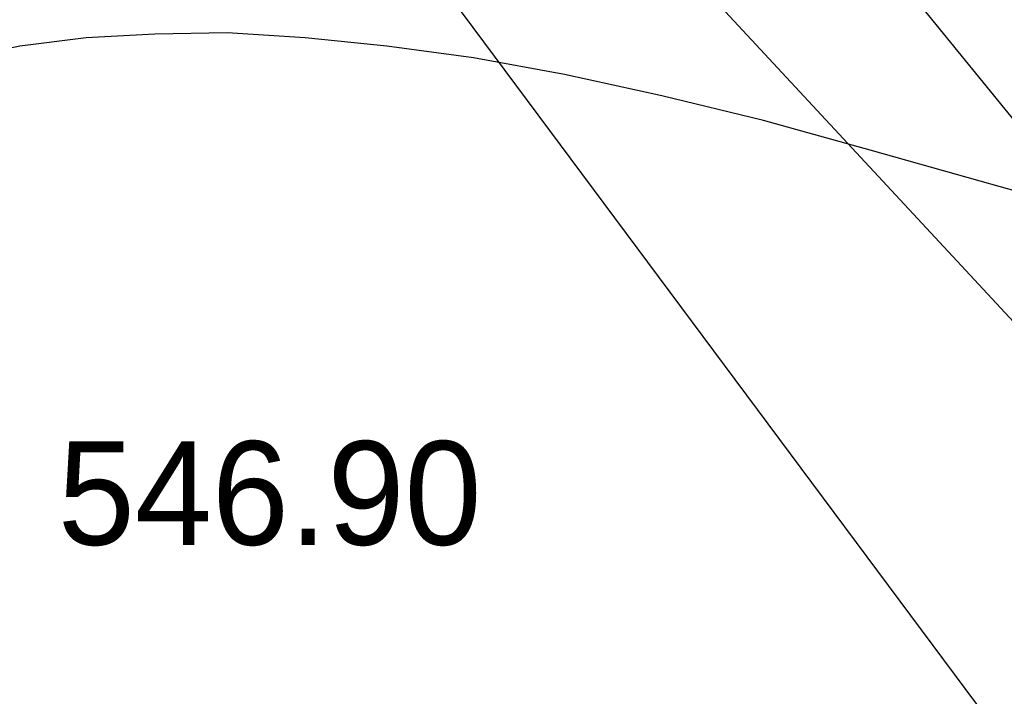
# Model space of a CAD drawing. Extents: x 0 to 363660, y 0 to 4201329.
# Tile 127 of 256: x 360213.46 to 360221.77, y 4200484.87 to 4200490.58. Entities that reach past the tile are written whole.
import ezdxf

# ---------------------------------------------------------------- set-up
doc = ezdxf.new("R2010")
doc.units = 0
doc.header["$LTSCALE"] = 0.5
doc.header["$MEASUREMENT"] = 0
doc.linetypes.add('CONTI', pattern=[0])
for name, color, linetype in [('(004) Точки рельефа', 7, 'Continuous'), ('(014) Водопровод', 5, 'ИК_Водопровод -------в--------'), ('GORIZDEFAULT', 32, 'CONTI'), ('SIT_L0', 250, 'CONTI')]:
    doc.layers.add(name, color=color, linetype=linetype)
doc.layers.add('.', color=7, linetype='Continuous', lineweight=15)
doc.styles.add('D-431', font='d431.ttf')
doc.styles.get("Standard").update_dxf_attribs({"font": 'times.ttf'})
doc.linetypes.add('ИК_Водопровод -------в--------', pattern='A,9,-0.6,["В",Standard,S=1.2,R=0,X=0,Y=-0.6],-1.2', length=10.8)

# ---------------------------------------------------------------- blocks, each defined once
blk = doc.blocks.new('gergrgrre')
at = {"layer": '(014) Водопровод', "flags": 128}
blk.add_lwpolyline([(360036.4378, 4200773.0145), (360047.0977, 4200750.3105), (360089.7596, 4200681.101), (360107.6188, 4200655.7963), (360141.8255, 4200594.0387), (360149.3453, 4200579.9984), (360206.507, 4200508.6105), (360230.262, 4200479.3873), (360306.2812, 4200388.525), (360409.1536, 4200291.5533), (360456.1144, 4200244.1908), (360490.7928, 4200199.3371)], dxfattribs=at)
at = {"linetype": 'Continuous', "elevation": 1.643}
blk.add_lwpolyline([(359968.1053, 4200751.1484), (360144.8753, 4200568.5984), (360208.9053, 4200501.7684), (360248.1353, 4200449.0884), (360280.3653, 4200400.8684), (360329.3453, 4200345.0084), (360410.6253, 4200285.1884), (360473.1253, 4200218.9984), (360491.2562, 4200199.5414)], dxfattribs=at)
at = {"layer": 'GORIZDEFAULT', "color": 32}
blk.add_polyline3d([(360222.53, 4200488.95, 546.5), (360221.57, 4200489.22, 546.5), (360220.64, 4200489.48, 546.5), (360219.74, 4200489.73, 546.5), (360218.88, 4200489.94, 546.5), (360218.06, 4200490.12, 546.5), (360217.29, 4200490.26, 546.5), (360216.56, 4200490.36, 546.5), (360215.87, 4200490.43, 546.5), (360215.21, 4200490.47, 546.5), (360214.6, 4200490.46, 546.5), (360214.02, 4200490.43, 546.5), (360213.46, 4200490.36, 546.5), (360212.94, 4200490.25, 546.5)], dxfattribs=at)
at = {"layer": '(004) Точки рельефа', "style": 'D-431'}
blk.add_text('546.90', height=0.875, dxfattribs=at).set_placement((360213.78, 4200486.15))
blk = doc.blocks.new('ееееее')
at = {"layer": 'SIT_L0', "color": 250}
blk.add_line((-288.38, 647.62), (-215.18, 568.38), dxfattribs=at)

msp = doc.modelspace()

# ---------------------------------------------------------------- hatches: boundary and pattern name
at = {"layer": '.', "ltscale": 0.149071}
h = msp.add_hatch(color=256, dxfattribs=at)
h.dxf.hatch_style = 1
h.set_gradient(color1=(255, 255, 255), tint=1)
h.paths.add_polyline_path([(359890.2408, 4200193.8911), (361190.2408, 4200193.8911), (361190.2408, 4201328.8911), (359890.2408, 4201328.8911)])
h.paths.add_polyline_path([(359905.2408, 4201313.8911), (361175.2408, 4201313.8911), (361175.2408, 4200208.8911), (359905.2408, 4200208.8911)], flags=16)

# ---------------------------------------------------------------- block references
at = {"linetype": 'Continuous'}
msp.add_blockref('gergrgrre', (0, 0), dxfattribs=at)
at = {"color": 0, "rotation": 0.1683458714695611}
msp.add_blockref('ееееее', (360499.4563, 4199854.9026), dxfattribs=at)

doc.saveas('drawing.dxf')
